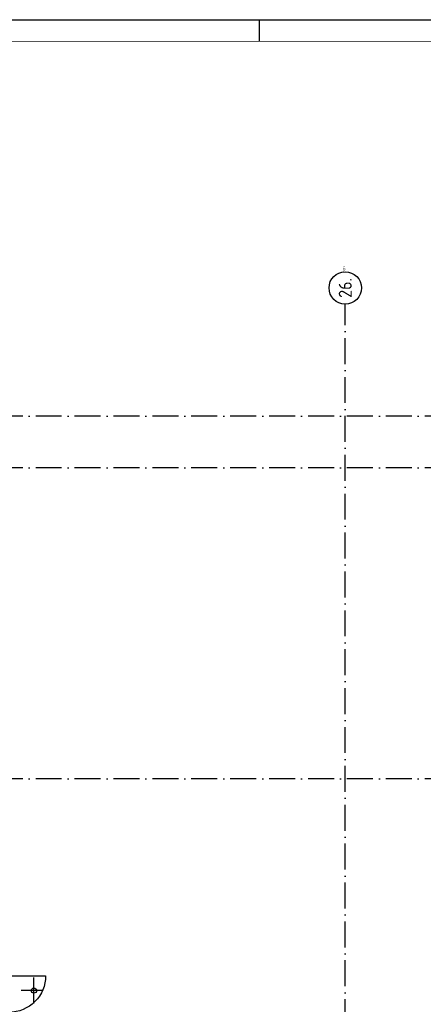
# Model space of a CAD drawing. Header units: millimetres. Extents: x -6587 to 112885, y 244 to 84344.
# Tile 23 of 47: x 34263 to 43599, y 61554 to 84344. Entities that reach past the tile are written whole.
import ezdxf
from ezdxf.enums import TextEntityAlignment as Align

# ---------------------------------------------------------------- set-up
doc = ezdxf.new("R2010")
doc.units = ezdxf.units.MM
doc.header["$LTSCALE"] = 100
doc.linetypes.add('DASHDOT', pattern=[9, 6, -1.5, 0, -1.5])
doc.layers.get('0').update_dxf_attribs({"linetype": 'CONTINUOUS'})
for name, color, linetype in [('AL$7----_STRAMIEN', 1, 'DASHDOT'), ('ALN-----_BLOCKNAAM', 2, 'CONTINUOUS'), ('BOUW', 8, 'CONTINUOUS'), ('LIJN025', 10, 'CONTINUOUS'), ('LIJN050', 90, 'CONTINUOUS'), ('TEKST25', 1, 'CONTINUOUS'), ('TEKST35', 50, 'CONTINUOUS'), ('TEKST50', 90, 'CONTINUOUS')]:
    doc.layers.add(name, color=color, linetype=linetype)
doc.styles.add('ISO', font='ISO.SHX')
doc.styles.add('ROMAND', font='romand')
doc.styles.get("Standard").update_dxf_attribs({"font": 'iso.shx'})

# ---------------------------------------------------------------- blocks, each defined once
blk = doc.blocks.new('A0-G')
at = {"layer": 'LIJN025'}
blk.add_line((464, 836), (464, 841), dxfattribs=at)
blk.add_lwpolyline([(1189, 841), (1189, 0), (0, 0), (0, 841)], close=True, dxfattribs=at)
at = {"layer": 'LIJN050', "const_width": 0.2}
blk.add_lwpolyline([(1184, 836), (25, 836), (25, 5), (1184, 5)], close=True, dxfattribs=at)
at = {"layer": 'TEKST25', "style": 'ROMAND', "width": 2.899115}
blk.add_attdef('STATUS', text='', height=2.5, dxfattribs=at).set_placement((1143, 71.5), (1182, 71.5), align=Align.FIT)
at = {"layer": 'TEKST25', "style": 'ISO'}
for tag, p in [('E', (1144.25, 66)), ('NAAM-E', (1155.75, 66)), ('DATUM-E', (1174, 66)), ('D', (1144.25, 61)), ('NAAM-D', (1155.75, 61)), ('DATUM-D', (1174, 61)), ('C', (1144.25, 56)), ('NAAM-C', (1155.75, 56)), ('DATUM-C', (1174, 56)), ('B', (1144.25, 51)), ('NAAM-B', (1155.75, 51)), ('DATUM-B', (1174, 51)), ('A', (1144.25, 46)), ('NAAM-A', (1155.75, 46)), ('DATUM-A', (1174, 46))]:
    blk.add_attdef(tag, text='', height=2.5, dxfattribs=at).set_placement(p, align=Align.CENTER)
for tag, p in [('DATUM', (1021.75, 36.25)), ('SCHAAL', (1057, 36.25)), ('GETEKEND', (1087.25, 36.25)), ('GECONTOL.', (1122, 36.25)), ('FORMAAT', (1152.25, 28.25))]:
    blk.add_attdef(tag, p, '', height=2.5, dxfattribs=at)
at = {"layer": 'TEKST35', "style": 'ISO'}
for tag, p in [('PROJECT', (1023.5, 72.5)), ('PLAATS', (1023.5, 63.5)), ('INSTALLATIE-REGEL1', (1023.5, 52.5)), ('INSTALLATIE-REGEL2', (1023.5, 43.5))]:
    blk.add_attdef(tag, p, '', height=4, dxfattribs=at)
blk.add_attdef('PROJ.NR.', text='', height=4, dxfattribs=at).set_placement((1170, 23), align=Align.CENTER)
at = {"layer": 'TEKST50', "style": 'ISO'}
blk.add_attdef('FILE-NAAM', text='', height=5, dxfattribs=at).set_placement((1162.5, 7.5), align=Align.CENTER)
blk = doc.blocks.new('1011')
at = {"layer": 'AL$7----_STRAMIEN', "color": 7, "linetype": 'Continuous'}
blk.add_circle((-750, 0), 750, dxfattribs=at)
at = {"layer": 'AL$7----_STRAMIEN', "color": 3, "linetype": 'Continuous'}
blk.add_attdef('STR-NAAM', text='', height=600, rotation=360, dxfattribs=at).set_placement((-750, 0), align=Align.MIDDLE)
at = {"layer": 'ALN-----_BLOCKNAAM', "linetype": 'Continuous'}
blk.add_text('1011', height=100, dxfattribs=at).set_placement((0, 0))

msp = doc.modelspace()

# ---------------------------------------------------------------- linework, layer by layer
at = {"layer": 'AL$7----_STRAMIEN', "color": 1}
for p, q in [((85638, 75169), (4583, 75169)), ((85638, 73969), (4559, 73969)), ((85638, 73969), (4562, 73969)), ((85638, 66769), (4198, 66769))]:
    msp.add_line(p, q, dxfattribs=at)
msp.add_lwpolyline([(41793, 36769), (41793, 77760)], dxfattribs=at)
msp.add_lwpolyline([(41793, 36769), (41793, 77760)], dxfattribs=at)
at = {"layer": 'BOUW'}
for p, q in [((34593, 61873), (34593, 62173)), ((34593, 61873), (34593, 62173)), ((34593, 61873), (34293, 61873)), ((34593, 61873), (34293, 61873)), ((34593, 61573), (34593, 61873)), ((34793, 61873), (34593, 61873)), ((34593, 61573), (34593, 61873)), ((34793, 61873), (34593, 61873))]:
    msp.add_line(p, q, dxfattribs=at)
msp.add_lwpolyline([(34018, 62214), (34863, 62214, -0.414214), (34018, 61369, -0.414214)], format="xyb", dxfattribs=at)
msp.add_circle((34593, 61873), 60, dxfattribs=at)
msp.add_circle((34593, 61873), 60, dxfattribs=at)

# ---------------------------------------------------------------- block references
at = {"xscale": 100, "yscale": 100, "zscale": 100}
msp.add_blockref('A0-G', (-6587, 244), dxfattribs=at)
at = {"layer": 'AL$7----_STRAMIEN', "xscale": 0.5, "yscale": 0.5, "zscale": 0.5, "rotation": 90}
msp.add_blockref('1011', (41793, 78510), dxfattribs=at).add_auto_attribs({'STR-NAAM': '26.'})
msp.add_blockref('1011', (41793, 78510), dxfattribs=at).add_auto_attribs({'STR-NAAM': '26.'})

doc.saveas('drawing.dxf')
